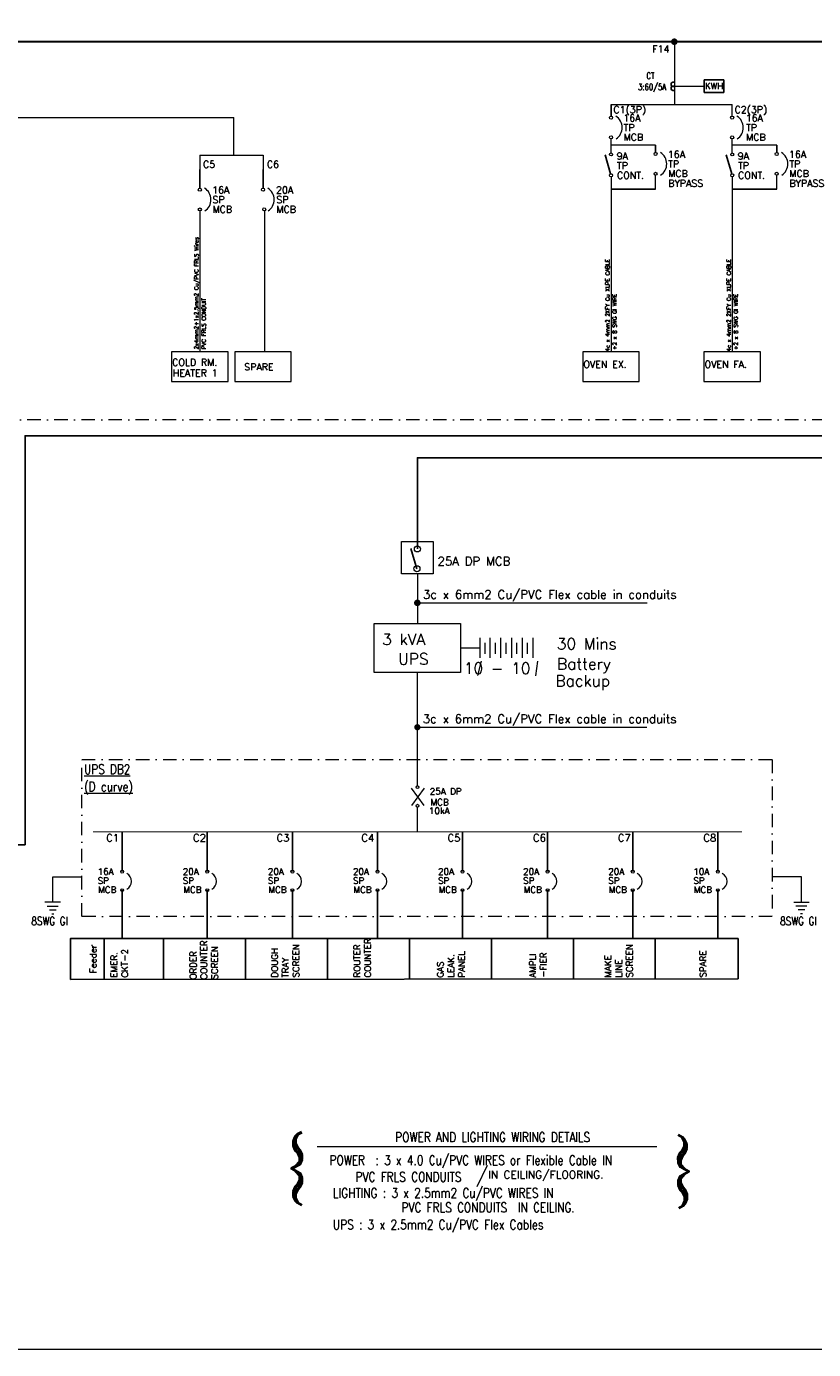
# Model space of a CAD drawing. Header units: inches. Extents: x 11035 to 14173, y 21538 to 23110.
# Tile 2 of 6: x 11639 to 12224, y 21539 to 22521. Entities that reach past the tile are written whole.
import ezdxf
from ezdxf.enums import TextEntityAlignment as Align

# ---------------------------------------------------------------- set-up
doc = ezdxf.new("R2010")
doc.units = ezdxf.units.IN
doc.header["$LTSCALE"] = 4
doc.header["$MEASUREMENT"] = 0
doc.linetypes.add('DASHDOT', pattern=[1, 0.5, -0.25, 0, -0.25])
for name, color, linetype in [('DRG', 1, 'Continuous'), ('METER', 1, 'Continuous'), ('TEXT', 7, 'Continuous')]:
    doc.layers.add(name, color=color, linetype=linetype)
doc.styles.add('RD', font='romand.shx')
doc.styles.add('ROMAND', font='romand')
doc.styles.add('ROMANS', font='romans.shx', dxfattribs={"height": 2.5})
doc.styles.add('RT', font='romant.shx')
doc.styles.add('XX', font='romans.shx', dxfattribs={"height": 2})

msp = doc.modelspace()

# ---------------------------------------------------------------- linework, layer by layer
at = {"color": 4, "lineweight": 5, "ltscale": 4}
for p, q in [((12120.53, 22509.99), (12120.53, 22463.32)), ((12073.49, 22463.32), (12073.49, 22454.77)), ((12073.49, 22463.32), (12163.47, 22463.32)), ((12073.49, 22454.77), (12073.49, 22463.32)), ((12163.47, 22454.77), (12163.47, 22463.32)), ((12073.52, 22427.45), (12073.5, 22437.84)), ((12163.5, 22427.45), (12163.47, 22437.84)), ((12073.53, 22409.69), (12073.49, 22279.81)), ((12106.63, 22400.45), (12106.6, 22410.84)), ((12163.5, 22409.69), (12163.47, 22279.81)), ((12196.6, 22400.45), (12196.57, 22410.84))]:
    msp.add_line(p, q, dxfattribs=at)
at = {"color": 4, "lineweight": 0}
msp.add_line((12120.53, 22476.91), (12142.65, 22476.93), dxfattribs=at)
at = {"color": 6, "lineweight": 5, "ltscale": 4}
for p, q in [((11296.24, 22453.82), (11793.31, 22453.82)), ((11793.31, 22425.82), (11793.31, 22453.82)), ((11768.08, 22425.82), (11815.04, 22425.82)), ((11768.08, 22425.82), (11768.08, 22401.27)), ((11815.04, 22425.82), (11815.04, 22401.27)), ((11768.08, 22401.27), (11768.08, 22415.19)), ((11815.04, 22401.27), (11815.04, 22415.19)), ((11768.08, 22384.34), (11768.08, 22279.81)), ((11768.08, 22384.34), (11768.08, 22279.81)), ((11816.07, 22384.34), (11816.07, 22279.81))]:
    msp.add_line(p, q, dxfattribs=at)
at = {"color": 4}
for p, q in [((12106.6, 22433.32), (12073.49, 22433.33)), ((12106.6, 22427.77), (12106.6, 22433.32)), ((12196.57, 22433.32), (12163.47, 22433.33)), ((12196.57, 22427.77), (12196.57, 22433.32)), ((12073.21, 22411.9), (12069.08, 22425.94)), ((12163.18, 22411.9), (12159.06, 22425.94)), ((12106.63, 22400.45), (12073.52, 22400.46)), ((12196.6, 22400.45), (12163.5, 22400.46))]:
    msp.add_line(p, q, dxfattribs=at)
at = {"color": 3}
msp.add_line((11929.36, 22118.7), (11924.91, 22133.82), dxfattribs=at)
at = {"color": 3, "lineweight": 0}
for p, q in [((11929.66, 22114.87), (11929.66, 22077.94)), ((11929.66, 22093.33), (12100.25, 22093.33)), ((11976.26, 22052.59), (11976.26, 22067.5)), ((11983.82, 22052.59), (11983.82, 22067.5)), ((11991.78, 22052.59), (11991.78, 22067.5)), ((11999.74, 22052.59), (11999.74, 22067.5)), ((12007.71, 22052.59), (12007.71, 22067.5)), ((12015.67, 22052.59), (12015.67, 22067.5)), ((11961.67, 22059.85), (11976.26, 22059.85)), ((11980.06, 22055.41), (11980.06, 22063.67)), ((11987.62, 22055.41), (11987.62, 22063.67)), ((11995.58, 22055.41), (11995.58, 22063.67)), ((12003.54, 22055.41), (12003.54, 22063.67)), ((12011.5, 22055.41), (12011.5, 22063.67)), ((11929.58, 22000.99), (12100.17, 22000.99)), ((11658.83, 21871.06), (11658.83, 21889.87)), ((11658.83, 21889.87), (11680.47, 21889.87)), ((12214.94, 21889.87), (12193.3, 21889.87)), ((12214.94, 21871.06), (12214.94, 21889.87)), ((11664.59, 21871.06), (11653.06, 21871.06)), ((12209.18, 21871.06), (12220.71, 21871.06)), ((11654.71, 21868.2), (11662.94, 21868.2)), ((11656.36, 21865.35), (11661.3, 21865.35)), ((11658.05, 21862.42), (11659.6, 21862.42)), ((12219.05, 21868.2), (12210.83, 21868.2)), ((12217.41, 21865.35), (12212.47, 21865.35)), ((12215.72, 21862.42), (12214.17, 21862.42)), ((11855.2, 21689.65), (12107.42, 21689.65)), ((11981.56, 21675.54), (11973.71, 21659.65))]:
    msp.add_line(p, q, dxfattribs=at)
at = {"color": 3, "lineweight": 0, "ltscale": 4}
for p, q in [((11974.53, 22039.38), (11977.21, 22050.07)), ((12017.68, 22039.12), (12019.1, 22050.16)), ((11929.73, 21957.61), (11929.66, 22041.75)), ((11929.73, 21938.49), (11929.73, 21941.63)), ((11929.73, 21923.25), (11929.73, 21938.49))]:
    msp.add_line(p, q, dxfattribs=at)
at = {"color": 0}
for p, q in [((11710.4, 21923.25), (11710.4, 21893.76)), ((11773.6, 21923.25), (11773.6, 21893.76)), ((11836.81, 21923.25), (11836.81, 21893.76)), ((11900.01, 21923.25), (11900.01, 21893.76)), ((11963.21, 21923.25), (11963.21, 21893.76)), ((12026.41, 21923.25), (12026.41, 21893.76)), ((12089.61, 21923.25), (12089.61, 21893.76)), ((12152.82, 21923.25), (12152.82, 21893.76)), ((11710.4, 21879.91), (11710.4, 21844.02)), ((11773.6, 21879.91), (11773.6, 21844.02)), ((11836.81, 21879.91), (11836.81, 21844.02)), ((11900.01, 21879.91), (11900.01, 21844.02)), ((11963.21, 21879.91), (11963.21, 21844.02)), ((12026.41, 21879.91), (12026.41, 21844.02)), ((12089.61, 21879.91), (12089.61, 21844.02)), ((12152.82, 21879.91), (12152.82, 21844.02)), ((11696.92, 21844.02), (11696.92, 21813.69)), ((11741.23, 21844.02), (11741.23, 21813.73)), ((11802.09, 21844.02), (11802.09, 21813.78)), ((11862.95, 21844.02), (11862.95, 21813.83)), ((11923.82, 21844.02), (11923.82, 21813.89)), ((11984.68, 21844.02), (11984.68, 21813.94)), ((12045.54, 21844.02), (12045.54, 21813.99)), ((12106.4, 21844.02), (12106.4, 21814.05)), ((11671.93, 21813.66), (12167.87, 21814.1))]:
    msp.add_line(p, q, dxfattribs=at)
at = {"color": 5, "lineweight": 0}
msp.add_lwpolyline([(11035, 23110.5), (12833.67, 23110.5), (12833.67, 21538.93), (11035, 21538.93)], close=True, dxfattribs=at)
at = {"color": 7, "linetype": 'DASHDOT', "lineweight": 0, "ltscale": 5}
msp.add_lwpolyline([(11600.5, 21922.78), (11085.97, 21922.78), (11086.22, 22908), (12775.75, 22908), (12775.5, 22229.32), (11600.5, 22229.32), (11600.5, 21922.78)], dxfattribs=at)
at = {"color": 1, "lineweight": 0, "const_width": 1.46}
msp.add_lwpolyline([(11166.25, 22764.17), (12712.5, 22764.17), (12712.5, 22509.99), (11110.92, 22509.99), (11110.92, 22231.88), (11458.5, 22231.88)], dxfattribs=at)
at = {"color": 4, "lineweight": 5, "ltscale": 4, "const_width": 2.35}
msp.add_lwpolyline([(12119.25, 22509.99, 1), (12121.8, 22509.99, 1)], format="xyb", close=True, dxfattribs=at)
at = {"color": 6, "lineweight": 5, "ltscale": 4}
for points in [[(11747.08, 22257.82), (11789.08, 22257.82), (11789.08, 22279.81), (11747.08, 22279.81)], [(11794.04, 22257.82), (11836.04, 22257.82), (11836.04, 22279.81), (11794.04, 22279.81)]]:
    msp.add_lwpolyline(points, close=True, dxfattribs=at)
at = {"color": 4, "lineweight": 5, "ltscale": 4}
for points in [[(12052.49, 22257.82), (12094.49, 22257.82), (12094.49, 22279.81), (12052.49, 22279.81)], [(12142.47, 22257.82), (12184.47, 22257.82), (12184.47, 22279.81), (12142.47, 22279.81)]]:
    msp.add_lwpolyline(points, close=True, dxfattribs=at)
at = {"color": 4}
for points in [[(11340.59, 21881.31), (11340.59, 21913.71), (11638.35, 21913.71), (11638.35, 22217.43), (12647.04, 22217.43), (12647.04, 22257.82)], [(11929.66, 22133.41), (11929.66, 22201.09), (12696.49, 22201.09), (12696.49, 22257.82)]]:
    msp.add_lwpolyline(points, dxfattribs=at)
at = {"color": 3, "lineweight": 0}
msp.add_lwpolyline([(11917.9, 22138.81), (11941.41, 22138.81), (11941.41, 22114.87), (11917.9, 22114.87)], close=True, dxfattribs=at)
at = {"color": 3, "lineweight": 0, "ltscale": 4}
for points, const_width in [([(11928.43, 22093.33, 1), (11930.88, 22093.33, 1)], 2.44), ([(11928.5, 22000.99, 1), (11930.82, 22000.99, 1)], 2.32)]:
    msp.add_lwpolyline(points, format="xyb", close=True, dxfattribs=dict(at, const_width=const_width))
msp.add_lwpolyline([(11897.64, 22077.94), (11961.67, 22077.94), (11961.67, 22041.75), (11897.64, 22041.75)], close=True, dxfattribs=at)
at = {"color": 3, "linetype": 'DASHDOT', "lineweight": 0, "ltscale": 5}
msp.add_lwpolyline([(11680.47, 21976.98), (12193.28, 21976.98), (12193.28, 21860.47), (11680.47, 21860.47)], close=True, dxfattribs=at)
at = {"color": 1, "const_width": 0.7}
msp.add_lwpolyline([(11688.63, 21923.25), (12170.84, 21923.25)], dxfattribs=at)
at = {"color": 0}
msp.add_lwpolyline([(11671.93, 21813.66), (11671.93, 21844.02), (12167.87, 21844.02), (12167.87, 21814.1)], dxfattribs=at)
at = {"color": 4, "lineweight": 5, "ltscale": 4}
for centre in [(12073.49, 22453.64), (12163.47, 22453.64), (12073.49, 22438.97), (12163.47, 22438.97), (12073.53, 22426.32), (12106.6, 22426.64), (12163.5, 22426.32), (12196.57, 22426.64), (12073.53, 22410.82), (12106.6, 22411.97), (12163.5, 22410.82), (12196.57, 22411.97)]:
    msp.add_circle(centre, 1.13, dxfattribs=at)
at = {"color": 6, "lineweight": 5, "ltscale": 4}
for centre in [(11768.08, 22400.14), (11815.04, 22400.14), (11768.08, 22385.47), (11815.92, 22385.55)]:
    msp.add_circle(centre, 1.13, dxfattribs=at)
at = {"color": 3, "lineweight": 0}
for centre in [(11929.66, 22133.41), (11929.36, 22118.7)]:
    msp.add_circle(centre, 2.24, dxfattribs=at)
at = {"color": 1, "lineweight": 0, "ltscale": 4}
for centre in [(11929.73, 21956.54), (11929.73, 21942.7), (11710.4, 21893.76), (11773.6, 21893.76), (11836.81, 21893.76), (11900.01, 21893.76), (11963.21, 21893.76), (12026.41, 21893.76), (12089.61, 21893.76), (12152.82, 21893.76), (11710.4, 21879.91), (11773.6, 21879.91), (11836.81, 21879.91), (11900.01, 21879.91), (11963.21, 21879.91), (12026.41, 21879.91), (12089.61, 21879.91), (12152.82, 21879.91)]:
    msp.add_circle(centre, 1.06, dxfattribs=at)
at = {"color": 4, "lineweight": 5, "ltscale": 4}
for centre in [(12071.84, 22446.26), (12161.81, 22446.26), (12104.94, 22419.26), (12194.91, 22419.26)]:
    msp.add_arc(centre, 9.95, 302.68656, 58.26065, dxfattribs=at)
at = {"color": 6, "lineweight": 5, "ltscale": 4}
for centre in [(11766.42, 22392.76), (11813.38, 22392.76)]:
    msp.add_arc(centre, 9.95, 302.68656, 58.26065, dxfattribs=at)
at = {"color": 1, "lineweight": 0}
for centre in [(11710.79, 21886.55), (11773.99, 21886.55), (11837.19, 21886.55), (11900.39, 21886.55), (11963.59, 21886.55), (12026.8, 21886.55), (12090, 21886.55), (12153.2, 21886.55)]:
    msp.add_arc(centre, 6.54, 297.00033, 62.99967, dxfattribs=at)
at = {"layer": 'DRG', "color": 4}
for centre, start, end in [((12119.75, 22478.4), 66.05897, 297.63833), ((12119.75, 22475.41), 62.36167, 293.94103)]:
    msp.add_arc(centre, 1.68, start, end, dxfattribs=at)
at = {"layer": 'METER', "color": 4}
for p, q in [((12142.65, 22472.25), (12142.65, 22481.61)), ((12142.65, 22481.61), (12157.38, 22481.61)), ((12157.38, 22481.61), (12157.38, 22472.25)), ((12157.38, 22472.25), (12142.65, 22472.25))]:
    msp.add_line(p, q, dxfattribs=at)
at = {"layer": 'TEXT', "color": 1, "lineweight": 0}
for p, q in [((11934.78, 21955.81), (11925.36, 21942.9)), ((11934.78, 21942.9), (11925.36, 21955.81))]:
    msp.add_line(p, q, dxfattribs=at)

# ---------------------------------------------------------------- texts
at = {"color": 4, "lineweight": 5, "ltscale": 4, "style": 'RT'}
for s, p in [('F14', (12104.1, 22502.01)), ('TP', (12082.85, 22443.68)), ('16A', (12082.6, 22450.87)), ('TP', (12173.8, 22443.68)), ('16A', (12173.56, 22450.87)), ('MCB', (12082.88, 22436.57)), ('MCB', (12173.83, 22436.57)), ('16A', (12115.71, 22423.87)), ('16A', (12205.68, 22423.87)), ('9A', (12077.64, 22422.62)), ('TP', (12077.88, 22415.43)), ('TP', (12115.95, 22416.68)), ('9A', (12167.61, 22422.62)), ('TP', (12167.86, 22415.43)), ('TP', (12205.93, 22416.68)), ('CONT.', (12077.92, 22408.32)), ('MCB', (12115.99, 22409.57)), ('CONT.', (12167.89, 22408.32)), ('MCB', (12205.96, 22409.57)), ('BYPASS', (12115.99, 22402.32)), ('BYPASS', (12205.96, 22402.32)), ('OVEN EX.', (12053, 22267.81)), ('OVEN FA.', (12142.97, 22267.81))]:
    msp.add_text(s, height=5.137, dxfattribs=at).set_placement(p)
at = {"color": 4, "lineweight": 0, "style": 'ROMANS', "width": 0.8}
for s, p in [('3:60/5A', (12093.61, 22474.12)), ('CT', (12099.8, 22482.4))]:
    msp.add_text(s, height=4.68, dxfattribs=at).set_placement(p)
at = {"color": 7, "lineweight": 5, "ltscale": 4, "style": 'RT'}
for s, p in [('C1(3P)', (12075.29, 22457.08)), ('C2(3P)', (12165.26, 22457.08))]:
    msp.add_text(s, height=5.137, dxfattribs=at).set_placement(p)
at = {"color": 6, "lineweight": 5, "ltscale": 4, "style": 'RT'}
for s, p in [('C5', (11770.43, 22416.32)), ('C6', (11817.9, 22416.32)), ('16A', (11777.22, 22397.37)), ('20A', (11824.69, 22397.37)), ('SP', (11777.47, 22390.18)), ('SP', (11824.94, 22390.18)), ('MCB', (11777.5, 22383.07)), ('MCB', (11824.97, 22383.07)), ('COLD RM.', (11747.54, 22269.38)), ('SPARE', (11801.07, 22266.02)), ('HEATER 1', (11748.01, 22261.39))]:
    msp.add_text(s, height=5.137, dxfattribs=at).set_placement(p)
for s, p in [('2x4mm2+1x2.5mm2 Cu/PVC FRLS Wires ', (11766.99, 22281.63)), ('PVC FRLS CONDUIT', (11772.49, 22281.63))]:
    msp.add_text(s, height=2.9637, rotation=90, dxfattribs=at).set_placement(p)
at = {"color": 4, "lineweight": 5, "ltscale": 4, "style": 'RT'}
for s, p in [('4c x 4mm2 2XFY Cu XLPE CABLE', (12072.45, 22280.06)), ('4c x 4mm2 2XFY Cu XLPE CABLE', (12162.43, 22280.06)), ('+2 x 8 SWG GI WIRE', (12077.67, 22281.12)), ('+2 x 8 SWG GI WIRE', (12167.64, 22281.12))]:
    msp.add_text(s, height=2.9637, rotation=90, dxfattribs=at).set_placement(p)
at = {"color": 3, "lineweight": 0, "ltscale": 4}
for s, height, style, p in [('25A DP MCB', 6.372, 'RT', (11944.63, 22121.11)), ('3c x 6mm2 Cu/PVC Flex cable in conduits', 6.3716, 'RT', (11933.75, 22096.41)), ('3 kVA', 8.373, 'RT', (11903.52, 22062.09)), ('30 Mins', 8.373, 'RT', (12033.23, 22058.76)), ('UPS', 8.373, 'RT', (11915.45, 22047.55)), ('10 - 10', 8.373, 'RT', (11964.16, 22040.6)), ('Battery', 8.373, 'RT', (12033.4, 22043.82)), ('Backup', 8.373, 'RT', (12032.21, 22031.25)), ('3c x 6mm2 Cu/PVC Flex cable in conduits', 6.3716, 'RT', (11933.68, 22004.07)), ('IN CEILING/FLOORING.', 5.8012, 'RD', (11982.17, 21665.9))]:
    msp.add_text(s, height=height, dxfattribs=dict(at, style=style)).set_placement(p)
at = {"color": 1, "lineweight": 0, "ltscale": 4, "style": 'XX'}
for s, p in [('C1', (11698.55, 21916.11)), ('C2', (11763.05, 21916.11)), ('C3', (11825.05, 21916.11)), ('C4', (11888.05, 21916.11)), ('C5', (11952.05, 21916.11)), ('C6', (12015.55, 21916.11)), ('C7', (12078.55, 21916.11)), ('C8', (12142.05, 21916.11))]:
    msp.add_text(s, height=5.471, dxfattribs=at).set_placement(p)
at = {"color": 3, "lineweight": 0, "ltscale": 4, "style": 'ROMAND'}
for rotation, p in [(180, (11851.47, 21688.54)), (0.47939, (12116.04, 21655.74))]:
    msp.add_text('}', height=35.67, rotation=rotation, dxfattribs=at).set_placement(p)
at = {"layer": 'METER', "color": 4, "style": 'ROMANS'}
msp.add_text('KWH', height=4.68, dxfattribs=at).set_placement((12150.04, 22474.9), align=Align.CENTER)
at = {"layer": 'TEXT', "color": 3, "lineweight": 0, "style": 'RD', "width": 0.8}
for s, height, p in [('%%UUPS DB2', 7.098, (11682.13, 21966.24)), ('%%U(D curve)', 7.0985, (11682.13, 21953.35)), ('8SWG GI', 6.086, (11642.9, 21854.05)), ('8SWG GI', 6.086, (12199.1, 21854.05)), ('POWER AND LIGHTING WIRING DETAILS', 7.1553, (11913.29, 21693.08)), ('POWER  : 3 x 4.0 Cu/PVC WIRES or Flexible Cable IN ', 7.1553, (11864.48, 21675.95)), ('PVC FRLS CONDUITS ', 7.1553, (11883.81, 21663.57)), ('LIGHTING : 3 x 2.5mm2 Cu/PVC WIRES IN ', 7.1553, (11866.95, 21651.64)), ('PVC FRLS CONDUITS  IN CEILING.', 7.1553, (11917.93, 21640.84)), ('UPS : 3 x 2.5mm2 Cu/PVC Flex Cables ', 7.1553, (11866.95, 21628.14))]:
    msp.add_text(s, height=height, dxfattribs=at).set_placement(p)
at = {"layer": 'TEXT', "color": 1, "lineweight": 0, "style": 'RD'}
for s, p in [('25A DP ', (11938.87, 21950.99)), ('MCB', (11939.46, 21942.98)), ('10kA', (11938.26, 21936.59)), ('SP', (11692.22, 21884.67)), ('16A ', (11692.22, 21891.46)), ('20A ', (11755.42, 21891.46)), ('SP', (11755.42, 21884.67)), ('20A ', (11818.63, 21891.46)), ('SP', (11818.63, 21884.67)), ('20A ', (11881.83, 21891.46)), ('SP', (11881.83, 21884.67)), ('20A ', (11945.03, 21891.46)), ('SP', (11945.03, 21884.67)), ('20A ', (12008.23, 21891.46)), ('SP', (12008.23, 21884.67)), ('20A ', (12071.43, 21891.46)), ('SP', (12071.43, 21884.67)), ('SP', (12134.64, 21884.67)), ('10A ', (12134.64, 21891.46)), ('MCB', (11692.63, 21877.94)), ('MCB', (11755.83, 21877.94)), ('MCB', (11819.03, 21877.94)), ('MCB', (11882.23, 21877.94)), ('MCB', (11945.43, 21877.94)), ('MCB', (12008.64, 21877.94)), ('MCB', (12071.84, 21877.94)), ('MCB', (12135.04, 21877.94))]:
    msp.add_text(s, height=4.76, dxfattribs=at).set_placement(p)
at = {"layer": 'TEXT', "color": 1, "lineweight": 0, "char_height": 4.76, "attachment_point": 1, "rotation": 90, "style": 'RD'}
for s, insert, width in [('Feeder', (11686.5, 21818.41), 122.6076), ('ORDER COUNTER SCREEN', (11760.77, 21813.64), 25.9957), ('DOUGH TRAY SCREEN', (11821.27, 21815.14), 25.9957), ('ROUTER\\PCOUNTER', (11882.5, 21815.19), 29.5957), ('MAKE LINE\\PSCREEN', (12068.96, 21815.14), 27.1702), ('EMER.\\PCKT-2', (11702.03, 21815.14), 31.387), ('GAS\\PLEAK.\\PPANEL', (11944.35, 21815.14), 25.3621), ('AMPLI\\P-FIER', (12012.96, 21815.14), 20.5281), ('SPARE', (12139.48, 21815.14), 27.1702)]:
    msp.add_mtext(s, dxfattribs=dict(at, insert=insert, width=width))

doc.saveas('drawing.dxf')
